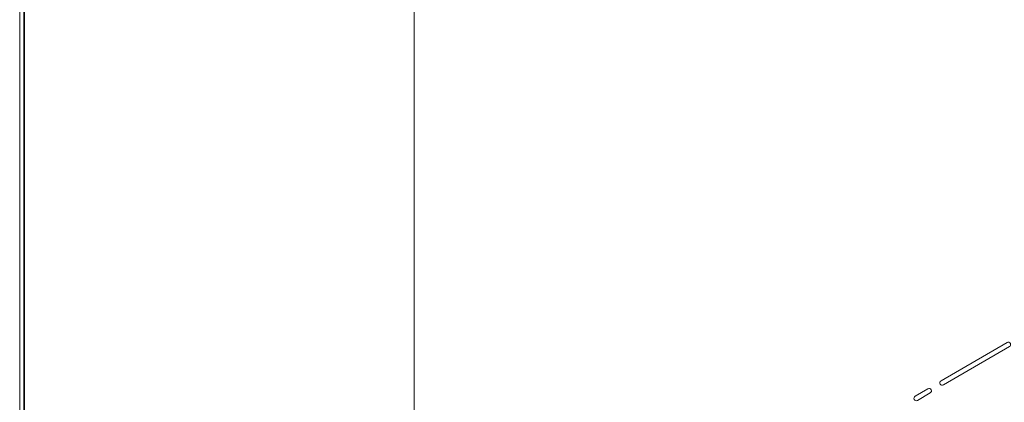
# Model space of a CAD drawing. Header units: inches. Extents: x 1352 to 2050, y -1711 to -1289.
# Tile 162 of 256: x 1754 to 1793, y -1498 to -1483. Entities that reach past the tile are written whole.
import ezdxf

# ---------------------------------------------------------------- set-up
doc = ezdxf.new("R2010")
doc.units = ezdxf.units.IN
doc.header["$MEASUREMENT"] = 0
doc.layers.add('图层 1', color=7, linetype='Continuous')

# ---------------------------------------------------------------- blocks, each defined once
blk = doc.blocks.new('block 10')
at = {"layer": '图层 1', "lineweight": 0}
blk.add_lwpolyline([(1754.306, -1289.756), (2049.659, -1289.756), (2049.659, -1710.267), (1754.306, -1710.267), (1754.306, -1289.756)], dxfattribs=at)
blk = doc.blocks.new('block 13')
at = {"layer": '图层 1', "lineweight": 0}
blk.add_lwpolyline([(1754.306, -1289.756), (2049.659, -1289.756), (2049.659, -1710.267), (1754.306, -1710.267), (1754.306, -1289.756)], dxfattribs=at)
at = {"layer": '图层 1', "color": 250, "lineweight": 35, "true_color": 0x221814}
blk.add_lwpolyline([(1754.482, -1289.932), (2049.482, -1289.932), (2049.482, -1710.09), (1754.482, -1710.09), (1754.482, -1289.932)], dxfattribs=at)
blk = doc.blocks.new('block 14')
at = {"layer": '图层 1', "lineweight": 0}
blk.add_lwpolyline([(1754.306, -1289.756), (2049.659, -1289.756), (2049.659, -1710.267), (1754.306, -1710.267), (1754.306, -1289.756)], dxfattribs=at)
blk = doc.blocks.new('block 15')
at = {"layer": '图层 1', "lineweight": 0}
blk.add_lwpolyline([(1754.306, -1289.756), (2049.659, -1289.756), (2049.659, -1710.267), (1754.306, -1710.267), (1754.306, -1289.756)], dxfattribs=at)
blk = doc.blocks.new('block 16')
at = {"layer": '图层 1', "lineweight": 0}
blk.add_lwpolyline([(1754.306, -1289.756), (2049.659, -1289.756), (2049.659, -1710.267), (1754.306, -1710.267), (1754.306, -1289.756)], dxfattribs=at)
for points in [[(1793.686, -1496.17), (1793.686, -1496.17), (1791.059, -1497.694), (1791.059, -1497.694), (1791.014, -1497.72), (1790.956, -1497.705), (1790.929, -1497.66), (1790.903, -1497.614), (1790.918, -1497.556), (1790.964, -1497.53), (1790.964, -1497.53), (1793.591, -1496.006), (1793.591, -1496.006), (1793.637, -1495.98), (1793.694, -1495.995), (1793.721, -1496.041), (1793.747, -1496.086), (1793.732, -1496.144), (1793.686, -1496.17)], [(1790.534, -1498.012), (1790.534, -1498.012), (1790.03, -1498.308), (1790.03, -1498.308), (1789.984, -1498.334), (1789.926, -1498.319), (1789.899, -1498.274), (1789.873, -1498.229), (1789.888, -1498.171), (1789.933, -1498.144), (1789.933, -1498.144), (1790.438, -1497.848), (1790.438, -1497.848), (1790.483, -1497.821), (1790.542, -1497.837), (1790.568, -1497.882), (1790.595, -1497.927), (1790.579, -1497.985), (1790.534, -1498.012)]]:
    blk.add_open_spline(points, degree=3, knots=[0, 0, 0, 0, 1, 1, 1, 2, 2, 2, 3, 3, 3, 4, 4, 4, 5, 5, 5, 6, 6, 6, 6], dxfattribs=at)
blk = doc.blocks.new('block 9')
at = {"layer": '图层 1', "lineweight": 0}
blk.add_lwpolyline([(1754.306, -1289.756), (2049.659, -1289.756), (2049.659, -1710.267), (1754.306, -1710.267), (1754.306, -1289.756)], dxfattribs=at)
at = {"layer": '图层 1', "color": 250, "lineweight": 18, "true_color": 0x221814}
blk.add_lwpolyline([(1769.996, -1319.206), (1769.996, -1693.454)], dxfattribs=at)
at = {"layer": '图层 1'}
for name in ['block 10', 'block 13', 'block 14', 'block 15', 'block 16']:
    blk.add_blockref(name, (0, 0), dxfattribs=at)
blk = doc.blocks.new('block 2')
at = {"layer": '图层 1'}
blk.add_blockref('block 9', (0, 0), dxfattribs=at)

msp = doc.modelspace()

# ---------------------------------------------------------------- block references
at = {"layer": '图层 1'}
msp.add_blockref('block 2', (0, 0), dxfattribs=at)

doc.saveas('drawing.dxf')
